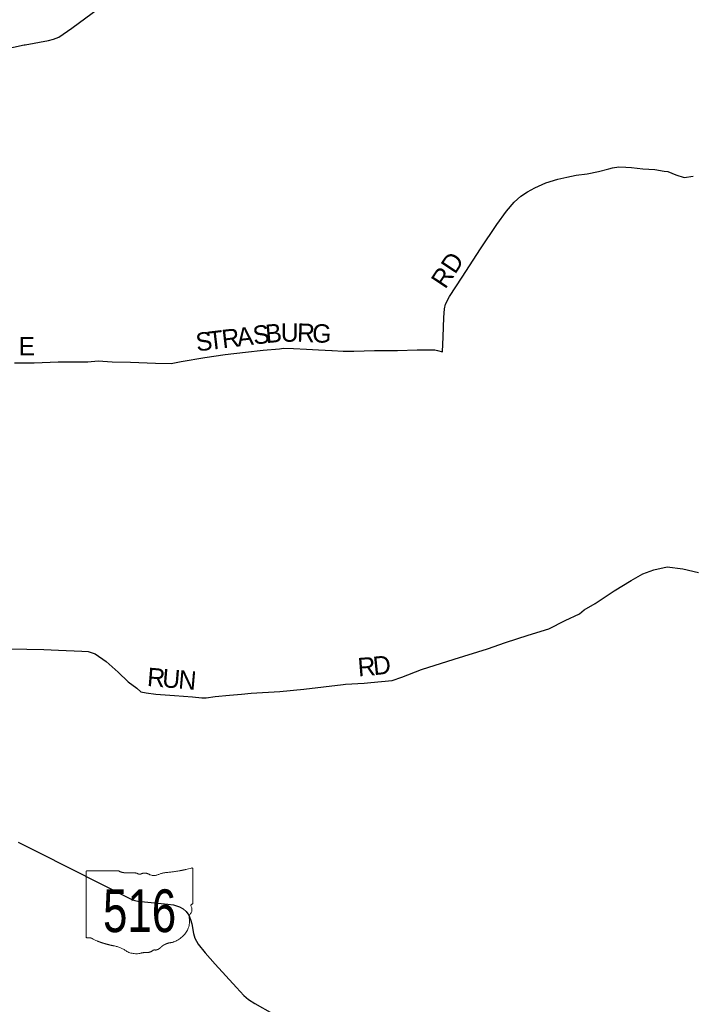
# Model space of a CAD drawing. Header units: feet. Extents: x 2045852 to 2423567, y 671180 to 1091522.
# Tile 53 of 101: x 2219286 to 2230248, y 934786 to 950833. Entities that reach past the tile are written whole.
import ezdxf
from ezdxf.enums import TextEntityAlignment as Align

# ---------------------------------------------------------------- set-up
doc = ezdxf.new("R2010")
doc.units = ezdxf.units.FT
doc.header["$MEASUREMENT"] = 0
for name, color, linetype in [('GM_X_County_Road', 3, 'Continuous'), ('GM_X_County_Road_Text', 3, 'Continuous'), ('GM_X_State_Location', 7, 'Continuous'), ('GM_X_State_Route', 1, 'Continuous'), ('GM_X_State_Shield', 7, 'Continuous')]:
    doc.layers.add(name, color=color, linetype=linetype)
doc.styles.add('Style-font30', font='font30.shx')

# ---------------------------------------------------------------- blocks, each defined once
blk = doc.blocks.new('M1-H5_3')
at = {"layer": 'GM_X_State_Shield', "color": 7, "linetype": 'Continuous', "lineweight": 13}
blk.add_rational_spline([(889, 90), (889, 366), (889, 642), (889, 642), (889, 643), (893, 663), (868, 660), (668, 605), (457, 588), (381, 580), (315, 549), (240, 521), (173, 560), (112, 595), (47, 566), (7, 549), (-22, 577), (-110, 589), (-199, 583), (-269, 581), (-324, 616), (-324, 616), (-324, 616), (-579, 616), (-834, 616), (-834, 616), (-834, 616), (-854, 614), (-851, 598), (-851, 598), (-851, 598), (-851, 70), (-851, -459), (-851, -459), (-851, -459), (-853, -474), (-835, -477), (-817, -477), (-799, -475), (-764, -473), (-747, -497), (-576, -575), (-384, -610), (-281, -631), (-203, -689), (-95, -759), (39, -728), (85, -714), (134, -717), (195, -718), (237, -683), (257, -669), (280, -677), (334, -668), (367, -632), (435, -561), (548, -554), (886, -443), (829, -154), (821, -106), (863, -70), (888, -16), (859, 37), (840, 63), (876, 72), (892, 76), (889, 90), (889, 90), (889, 90), (889, 90), (889, 90)], [1, 1, 1, 1, 1, 0.602679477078, 1, 0.993510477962, 1, 0.97918266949, 1, 0.861753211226, 1, 0.844914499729, 1, 0.780919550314, 1, 0.992003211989, 1, 0.94119849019, 1, 1, 1, 1, 1, 1, 1, 0.707106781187, 1, 1, 1, 1, 1, 1, 1, 0.729277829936, 1, 0.993307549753, 1, 0.85024490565, 1, 0.989290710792, 1, 0.968903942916, 1, 0.884615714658, 1, 0.975313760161, 1, 0.917850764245, 1, 0.834383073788, 1, 0.938481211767, 1, 0.912928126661, 1, 0.784359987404, 1, 0.905853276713, 1, 0.928432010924, 1, 0.626651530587, 1, 0.776429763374, 1, 1, 1, 1, 1], degree=2, knots=[0, 0, 0, 0.028571, 0.028571, 0.057143, 0.057143, 0.085714, 0.085714, 0.114286, 0.114286, 0.142857, 0.142857, 0.171429, 0.171429, 0.2, 0.2, 0.228571, 0.228571, 0.257143, 0.257143, 0.285714, 0.285714, 0.314286, 0.314286, 0.342857, 0.342857, 0.371429, 0.371429, 0.4, 0.4, 0.428571, 0.428571, 0.457143, 0.457143, 0.485714, 0.485714, 0.514286, 0.514286, 0.542857, 0.542857, 0.571429, 0.571429, 0.6, 0.6, 0.628571, 0.628571, 0.657143, 0.657143, 0.685714, 0.685714, 0.714286, 0.714286, 0.742857, 0.742857, 0.771429, 0.771429, 0.8, 0.8, 0.828571, 0.828571, 0.857143, 0.857143, 0.885714, 0.885714, 0.914286, 0.914286, 0.942857, 0.942857, 0.971429, 0.971429, 1, 1, 1], dxfattribs=at)
at = {"layer": 'GM_X_State_Shield', "color": 7, "linetype": 'Continuous', "lineweight": 13, "style": 'Style-font30', "width": 0.767998}
blk.add_attdef('M1-H5_3_14436', text='', height=696, dxfattribs=at).set_placement((21, -384), align=Align.CENTER)

msp = doc.modelspace()

# ---------------------------------------------------------------- linework, layer by layer
at = {"layer": 'GM_X_County_Road', "flags": 128}
for points in [[(2226178, 945422), (2226178, 945422), (2226190, 945665), (2226198, 945978), (2226208, 946121), (2226226, 946199), (2226288, 946321), (2226495, 946636), (2226798, 947096), (2227063, 947495), (2227219, 947710), (2227346, 947857), (2227452, 947955), (2227560, 948029), (2227683, 948091), (2227863, 948176), (2228058, 948234), (2228205, 948264), (2228353, 948298), (2228532, 948323), (2228719, 948359), (2228887, 948403), (2228949, 948421), (2229052, 948433), (2229162, 948429), (2229255, 948425), (2229351, 948415), (2229443, 948405), (2229638, 948389), (2229791, 948367), (2229847, 948357), (2229977, 948303), (2230114, 948263), (2230264, 948285)], [(2219200, 945238), (2219521, 945242), (2219911, 945255), (2220397, 945259), (2220567, 945275), (2220792, 945257), (2221093, 945251), (2221501, 945235), (2221752, 945232), (2221916, 945264), (2222304, 945328), (2222635, 945375), (2222966, 945415), (2223255, 945445), (2223520, 945469), (2223584, 945481), (2223749, 945475), (2223958, 945466), (2224158, 945452), (2224373, 945444), (2224378, 945443), (2224381, 945443)], [(2224381, 945443), (2224558, 945432), (2224645, 945432), (2224733, 945432), (2225066, 945440), (2225445, 945444), (2225762, 945454), (2225953, 945452), (2226049, 945455), (2226096, 945442), (2226178, 945422)], [(2224900, 940021), (2225011, 940029), (2225356, 940063), (2225515, 940117), (2225832, 940242), (2226368, 940413), (2226908, 940581), (2227201, 940680), (2227572, 940802), (2227907, 940907), (2228178, 941040), (2228411, 941152), (2228486, 941216), (2228664, 941319), (2228977, 941525), (2229252, 941694), (2229441, 941803), (2229622, 941869), (2229840, 941917), (2230095, 941885), (2230350, 941823)], [(2219137, 940577), (2219400, 940574), (2219679, 940568), (2219918, 940560), (2220297, 940542), (2220402, 940534), (2220514, 940498), (2220695, 940372), (2220888, 940201), (2221056, 940041), (2221193, 939940), (2221259, 939876), (2221345, 939862), (2221504, 939838), (2221809, 939816), (2222104, 939798), (2222253, 939779), (2222327, 939781), (2222472, 939801), (2222706, 939823), (2222901, 939839), (2223060, 939855), (2223523, 939884), (2223917, 939920), (2224557, 939998), (2224593, 940001), (2224900, 940021), (2224900, 940021)]]:
    msp.add_lwpolyline(points, dxfattribs=at)
at = {"layer": 'GM_X_State_Route', "flags": 128}
for points in [[(2219372, 950425), (2219374, 950425), (2219753, 950492), (2219839, 950516), (2219925, 950550), (2220133, 950694), (2220778, 951173)], [(2218433, 949534), (2218433, 949535), (2218471, 949621), (2218646, 950049), (2218700, 950193), (2218722, 950231), (2218756, 950257), (2218772, 950269), (2218882, 950323), (2219359, 950422), (2219372, 950425)], [(2219262, 937428), (2219598, 937258), (2221112, 936495), (2221160, 936475), (2221210, 936465), (2221698, 936418), (2221792, 936408), (2221890, 936373), (2221952, 936339), (2222000, 936299), (2222044, 936241), (2222072, 936169), (2222091, 936096), (2222119, 935940), (2222141, 935866), (2222195, 935764), (2222307, 935623), (2222472, 935440), (2222819, 935057), (2222937, 934929), (2223017, 934864), (2223119, 934796), (2223405, 934637)]]:
    msp.add_lwpolyline(points, dxfattribs=at)

# ---------------------------------------------------------------- block references
at = {"layer": 'GM_X_State_Shield', "color": 7, "linetype": 'Continuous', "lineweight": 13}
ref = msp.add_blockref('M1-H5_3', (2221219, 936346), dxfattribs=at)
ref.add_attrib('M1-H5_3_27656', '516', dxfattribs={"linetype": 'Continuous', "height": 696.1, "style": 'Style-font30', "width": 0.767998}).set_placement((2221240, 935962), align=Align.CENTER)

# ---------------------------------------------------------------- texts
at = {"layer": 'GM_X_County_Road_Text', "style": 'Style-font30'}
for s, rotation, p in [('RD', 56.584, (2226222, 946431)), ('S', 6.8345, (2223104, 945537)), ('B', 5.1824, (2223303, 945561)), ('U', 0.5246, (2223542, 945583)), ('R', 357.7943, (2223802, 945585)), ('G', 357.7081, (2224048, 945576)), ('S', 6.8539, (2222174, 945425)), ('T', 6.8541, (2222375, 945449)), ('R', 6.8544, (2222597, 945476)), ('A', 6.8523, (2222842, 945506)), ('E', 0.21, (2219268, 945360)), ('R', 4.4735, (2224806, 940129)), ('D', 5.8415, (2225059, 940149)), ('R', 355.3466, (2221355, 939975)), ('U', 355.3484, (2221600, 939955)), ('N', 355.0506, (2221863, 939934))]:
    msp.add_text(s, height=300, rotation=rotation, dxfattribs=at).set_placement(p)
at = {"layer": 'GM_X_State_Location', "style": 'Style-font30'}
msp.add_text('516', height=0.0000833, rotation=0, dxfattribs=at).set_placement((2220866, 936272))
for s in ['s', 'r']:
    msp.add_text(s, height=0.0000833, dxfattribs=at).set_placement((2221219, 936346), align=Align.MIDDLE_CENTER)

doc.saveas('drawing.dxf')
